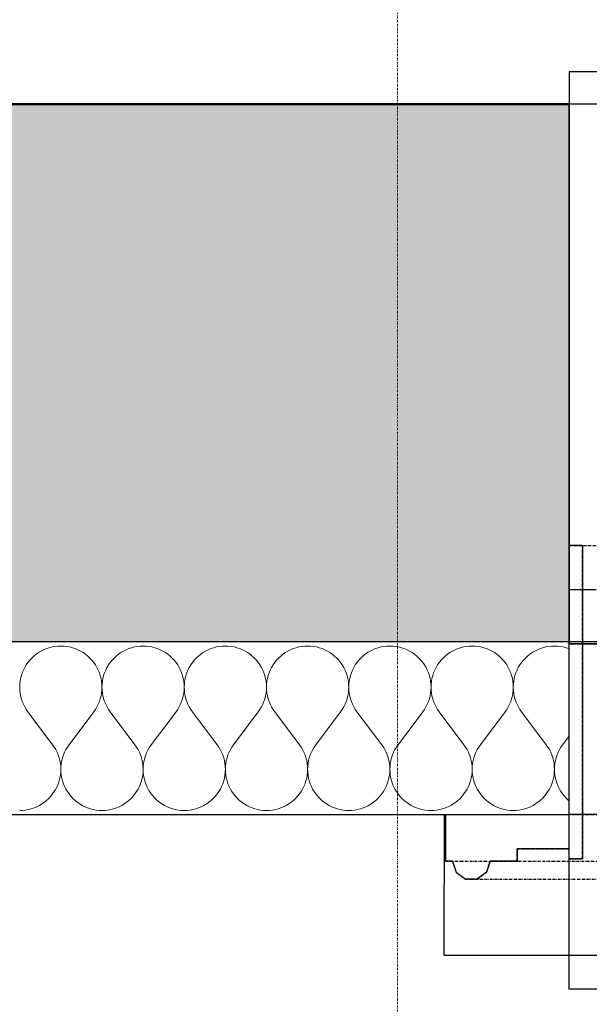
# Model space of a CAD drawing. Header units: millimetres. Extents: x -25972 to 4435, y -2839 to 20217.
# Tile 24 of 110: x -15200 to -14672, y 16 to 928. Entities that reach past the tile are written whole.
import ezdxf

# ---------------------------------------------------------------- set-up
doc = ezdxf.new("R2010")
doc.units = ezdxf.units.MM
doc.header["$MEASUREMENT"] = 0
for name, pattern in [('Wipeout_Contour', [1000, 0, -1000]), ('Čerchovaná M', [4.5, 2.5, -0.85, 0.3, -0.85]), ('Čerchovaná S', [3.5, 1.5, -0.85, 0.3, -0.85])]:
    doc.linetypes.add(name, pattern=pattern)
for name, color, linetype in [('7._POHLED ZÁPADNÍ_2_3D prvky fasada nove', 7, 'Continuous'), ('7._POHLED ZÁPADNÍ_2_Konstrukce - nosné', 7, 'Continuous'), ('7._POHLED ZÁPADNÍ_2_Nové_3D prvky fasada nove', 7, 'Continuous'), ('7._POHLED ZÁPADNÍ_2_Nové_Konstrukce - nosné', 7, 'Continuous'), ('7._POHLED ZÁPADNÍ_2_Nové_Otvory – Okna', 7, 'Continuous'), ('7._POHLED ZÁPADNÍ_2_Nové_Výplně – Řezové', 7, 'Continuous'), ('7._POHLED ZÁPADNÍ_2_Výplně – Řezové', 7, 'Continuous'), ('7._POHLED ZÁPADNÍ_2_Značky - řezy', 7, 'Continuous')]:
    doc.layers.add(name, color=color, linetype=linetype)

# ---------------------------------------------------------------- blocks, each defined once
blk = doc.blocks.new('*X5', base_point=(-26263.07, -5016.56))
at = {"layer": '7._POHLED ZÁPADNÍ_2_Nové_Výplně – Řezové', "color": 21, "linetype": 'Continuous', "lineweight": 20, "true_color": 0xffaaaa}
for p, q in [((-15170, 347.17), (-15172.63, 346.5)), ((-15167.32, 347.65), (-15170, 347.17)), ((-15164.61, 347.95), (-15167.32, 347.65)), ((-15161.9, 348.04), (-15164.61, 347.95)), ((-15159.18, 347.95), (-15161.9, 348.04)), ((-15156.47, 347.65), (-15159.18, 347.95)), ((-15153.8, 347.17), (-15156.47, 347.65)), ((-15151.16, 346.5), (-15153.8, 347.17)), ((-15093.81, 347.17), (-15096.44, 346.5)), ((-15091.13, 347.65), (-15093.81, 347.17)), ((-15088.42, 347.94), (-15091.13, 347.65)), ((-15085.71, 348.04), (-15088.42, 347.94)), ((-15082.99, 347.94), (-15085.71, 348.04)), ((-15080.28, 347.65), (-15082.99, 347.94)), ((-15077.6, 347.17), (-15080.28, 347.65)), ((-15074.97, 346.5), (-15077.6, 347.17)), ((-15017.62, 347.17), (-15020.25, 346.49)), ((-15014.94, 347.65), (-15017.62, 347.17)), ((-15012.23, 347.94), (-15014.94, 347.65)), ((-15009.52, 348.04), (-15012.23, 347.94)), ((-15006.8, 347.94), (-15009.52, 348.04)), ((-15004.09, 347.65), (-15006.8, 347.94)), ((-15001.41, 347.17), (-15004.09, 347.65)), ((-14998.78, 346.49), (-15001.41, 347.17)), ((-14941.43, 347.17), (-14944.06, 346.49)), ((-14938.75, 347.65), (-14941.43, 347.17)), ((-14936.04, 347.94), (-14938.75, 347.65)), ((-14933.32, 348.04), (-14936.04, 347.94)), ((-14930.61, 347.94), (-14933.32, 348.04)), ((-14927.9, 347.65), (-14930.61, 347.94)), ((-14925.22, 347.17), (-14927.9, 347.65)), ((-14922.59, 346.49), (-14925.22, 347.17)), ((-14865.24, 347.16), (-14867.87, 346.49)), ((-14862.56, 347.65), (-14865.24, 347.16)), ((-14859.85, 347.94), (-14862.56, 347.65)), ((-14857.13, 348.03), (-14859.85, 347.94)), ((-14854.42, 347.94), (-14857.13, 348.03)), ((-14851.71, 347.65), (-14854.42, 347.94)), ((-14849.03, 347.16), (-14851.71, 347.65)), ((-14846.4, 346.49), (-14849.03, 347.16)), ((-14789.04, 347.16), (-14791.68, 346.49)), ((-14786.37, 347.64), (-14789.04, 347.16)), ((-14783.66, 347.94), (-14786.37, 347.64)), ((-14780.94, 348.03), (-14783.66, 347.94)), ((-14778.22, 347.94), (-14780.94, 348.03)), ((-14775.52, 347.64), (-14778.22, 347.94)), ((-14772.84, 347.16), (-14775.52, 347.64)), ((-14770.21, 346.49), (-14772.84, 347.16)), ((-14712.85, 347.16), (-14715.49, 346.49)), ((-14710.18, 347.64), (-14712.85, 347.16)), ((-14707.47, 347.93), (-14710.18, 347.64)), ((-14704.75, 348.03), (-14707.47, 347.93)), ((-14702.03, 347.93), (-14704.75, 348.03)), ((-14699.33, 347.64), (-14702.03, 347.93)), ((-14696.65, 347.16), (-14699.33, 347.64)), ((-14694.02, 346.49), (-14696.65, 347.16)), ((-15186.85, 338.73), (-15188.84, 336.88)), ((-15184.73, 340.44), (-15186.85, 338.73)), ((-15182.5, 341.99), (-15184.73, 340.44)), ((-15180.16, 343.38), (-15182.5, 341.99)), ((-15177.73, 344.6), (-15180.16, 343.38)), ((-15175.21, 345.64), (-15177.73, 344.6)), ((-15172.63, 346.5), (-15175.21, 345.64)), ((-15148.58, 345.64), (-15151.16, 346.5)), ((-15146.06, 344.6), (-15148.58, 345.64)), ((-15143.63, 343.38), (-15146.06, 344.6)), ((-15141.29, 341.99), (-15143.63, 343.38)), ((-15139.06, 340.44), (-15141.29, 341.99)), ((-15136.94, 338.73), (-15139.06, 340.44)), ((-15134.95, 336.88), (-15136.94, 338.73)), ((-15110.66, 338.73), (-15112.65, 336.87)), ((-15108.54, 340.44), (-15110.66, 338.73)), ((-15106.31, 341.99), (-15108.54, 340.44)), ((-15103.97, 343.38), (-15106.31, 341.99)), ((-15101.54, 344.6), (-15103.97, 343.38)), ((-15099.02, 345.64), (-15101.54, 344.6)), ((-15096.44, 346.5), (-15099.02, 345.64)), ((-15072.39, 345.64), (-15074.97, 346.5)), ((-15069.87, 344.59), (-15072.39, 345.64)), ((-15067.44, 343.38), (-15069.87, 344.59)), ((-15065.1, 341.99), (-15067.44, 343.38)), ((-15062.87, 340.44), (-15065.1, 341.99)), ((-15060.75, 338.73), (-15062.87, 340.44)), ((-15058.76, 336.87), (-15060.75, 338.73)), ((-15034.47, 338.73), (-15036.46, 336.87)), ((-15032.35, 340.43), (-15034.47, 338.73)), ((-15030.12, 341.99), (-15032.35, 340.43)), ((-15027.78, 343.38), (-15030.12, 341.99)), ((-15025.35, 344.59), (-15027.78, 343.38)), ((-15022.83, 345.63), (-15025.35, 344.59)), ((-15020.25, 346.49), (-15022.83, 345.63)), ((-14996.2, 345.63), (-14998.78, 346.49)), ((-14993.68, 344.59), (-14996.2, 345.63)), ((-14991.25, 343.37), (-14993.68, 344.59)), ((-14988.91, 341.99), (-14991.25, 343.37)), ((-14986.68, 340.43), (-14988.91, 341.99)), ((-14984.56, 338.73), (-14986.68, 340.43)), ((-14982.57, 336.87), (-14984.56, 338.73)), ((-14958.28, 338.73), (-14960.27, 336.87)), ((-14956.16, 340.43), (-14958.28, 338.73)), ((-14953.93, 341.98), (-14956.16, 340.43)), ((-14951.59, 343.37), (-14953.93, 341.98)), ((-14949.16, 344.59), (-14951.59, 343.37)), ((-14946.64, 345.63), (-14949.16, 344.59)), ((-14944.06, 346.49), (-14946.64, 345.63)), ((-14920.01, 345.63), (-14922.59, 346.49)), ((-14917.49, 344.59), (-14920.01, 345.63)), ((-14915.06, 343.37), (-14917.49, 344.59)), ((-14912.72, 341.98), (-14915.06, 343.37)), ((-14910.49, 340.43), (-14912.72, 341.98)), ((-14908.37, 338.72), (-14910.49, 340.43)), ((-14906.38, 336.87), (-14908.37, 338.72)), ((-14882.09, 338.72), (-14884.08, 336.87)), ((-14879.97, 340.43), (-14882.09, 338.72)), ((-14877.74, 341.98), (-14879.97, 340.43)), ((-14875.4, 343.37), (-14877.74, 341.98)), ((-14872.97, 344.59), (-14875.4, 343.37)), ((-14870.45, 345.63), (-14872.97, 344.59)), ((-14867.87, 346.49), (-14870.45, 345.63)), ((-14843.82, 345.63), (-14846.4, 346.49)), ((-14841.3, 344.59), (-14843.82, 345.63)), ((-14838.87, 343.37), (-14841.3, 344.59)), ((-14836.53, 341.98), (-14838.87, 343.37)), ((-14834.3, 340.43), (-14836.53, 341.98)), ((-14832.18, 338.72), (-14834.3, 340.43)), ((-14830.19, 336.87), (-14832.18, 338.72)), ((-14805.9, 338.72), (-14807.89, 336.87)), ((-14803.78, 340.43), (-14805.9, 338.72)), ((-14801.55, 341.98), (-14803.78, 340.43)), ((-14799.21, 343.37), (-14801.55, 341.98)), ((-14796.78, 344.59), (-14799.21, 343.37)), ((-14794.26, 345.63), (-14796.78, 344.59)), ((-14791.68, 346.49), (-14794.26, 345.63)), ((-14767.63, 345.63), (-14770.21, 346.49)), ((-14765.11, 344.59), (-14767.63, 345.63)), ((-14762.68, 343.37), (-14765.11, 344.59)), ((-14760.34, 341.98), (-14762.68, 343.37)), ((-14758.11, 340.43), (-14760.34, 341.98)), ((-14755.99, 338.72), (-14758.11, 340.43)), ((-14754, 336.87), (-14755.99, 338.72)), ((-14729.71, 338.72), (-14731.7, 336.86)), ((-14727.59, 340.43), (-14729.71, 338.72)), ((-14725.36, 341.98), (-14727.59, 340.43)), ((-14723.02, 343.37), (-14725.36, 341.98)), ((-14720.58, 344.59), (-14723.02, 343.37)), ((-14718.07, 345.63), (-14720.58, 344.59)), ((-14715.49, 346.49), (-14718.07, 345.63)), ((-14691.45, 345.63), (-14694.02, 346.49)), ((-15193.95, 330.53), (-15195.34, 328.19)), ((-15192.4, 332.77), (-15193.95, 330.53)), ((-15190.7, 334.88), (-15192.4, 332.77)), ((-15188.84, 336.88), (-15190.7, 334.88)), ((-15133.1, 334.88), (-15134.95, 336.88)), ((-15131.39, 332.76), (-15133.1, 334.88)), ((-15129.84, 330.53), (-15131.39, 332.76)), ((-15128.45, 328.19), (-15129.84, 330.53)), ((-15117.76, 330.53), (-15119.15, 328.19)), ((-15116.21, 332.76), (-15117.76, 330.53)), ((-15114.51, 334.88), (-15116.21, 332.76)), ((-15112.65, 336.87), (-15114.51, 334.88)), ((-15056.91, 334.88), (-15058.76, 336.87)), ((-15055.2, 332.76), (-15056.91, 334.88)), ((-15053.65, 330.53), (-15055.2, 332.76)), ((-15052.26, 328.19), (-15053.65, 330.53)), ((-15041.57, 330.53), (-15042.96, 328.19)), ((-15040.02, 332.76), (-15041.57, 330.53)), ((-15038.31, 334.88), (-15040.02, 332.76)), ((-15036.46, 336.87), (-15038.31, 334.88)), ((-14980.72, 334.88), (-14982.57, 336.87)), ((-14979.01, 332.76), (-14980.72, 334.88)), ((-14977.46, 330.53), (-14979.01, 332.76)), ((-14976.07, 328.18), (-14977.46, 330.53)), ((-14965.38, 330.52), (-14966.77, 328.18)), ((-14963.83, 332.76), (-14965.38, 330.52)), ((-14962.12, 334.88), (-14963.83, 332.76)), ((-14960.27, 336.87), (-14962.12, 334.88)), ((-14904.53, 334.88), (-14906.38, 336.87)), ((-14902.82, 332.76), (-14904.53, 334.88)), ((-14901.27, 330.52), (-14902.82, 332.76)), ((-14899.88, 328.18), (-14901.27, 330.52)), ((-14889.19, 330.52), (-14890.58, 328.18)), ((-14887.64, 332.76), (-14889.19, 330.52)), ((-14885.93, 334.88), (-14887.64, 332.76)), ((-14884.08, 336.87), (-14885.93, 334.88)), ((-14828.34, 334.88), (-14830.19, 336.87)), ((-14826.63, 332.76), (-14828.34, 334.88)), ((-14825.08, 330.52), (-14826.63, 332.76)), ((-14823.69, 328.18), (-14825.08, 330.52)), ((-14813, 330.52), (-14814.39, 328.18)), ((-14811.45, 332.76), (-14813, 330.52)), ((-14809.74, 334.88), (-14811.45, 332.76)), ((-14807.89, 336.87), (-14809.74, 334.88)), ((-14752.14, 334.87), (-14754, 336.87)), ((-14750.44, 332.75), (-14752.14, 334.87)), ((-14748.89, 330.52), (-14750.44, 332.75)), ((-14747.5, 328.18), (-14748.89, 330.52)), ((-14736.81, 330.52), (-14738.2, 328.18)), ((-14735.26, 332.75), (-14736.81, 330.52)), ((-14733.55, 334.87), (-14735.26, 332.75)), ((-14731.7, 336.86), (-14733.55, 334.87)), ((-15198.45, 320.66), (-15199.13, 318.03)), ((-15197.6, 323.24), (-15198.45, 320.66)), ((-15196.56, 325.76), (-15197.6, 323.24)), ((-15195.34, 328.19), (-15196.56, 325.76)), ((-15127.24, 325.76), (-15128.45, 328.19)), ((-15126.2, 323.24), (-15127.24, 325.76)), ((-15125.34, 320.66), (-15126.2, 323.24)), ((-15124.67, 318.02), (-15125.34, 320.66)), ((-15122.26, 320.66), (-15122.94, 318.02)), ((-15121.41, 323.24), (-15122.26, 320.66)), ((-15120.37, 325.76), (-15121.41, 323.24)), ((-15119.15, 328.19), (-15120.37, 325.76)), ((-15051.05, 325.75), (-15052.26, 328.19)), ((-15050.01, 323.24), (-15051.05, 325.75)), ((-15049.15, 320.66), (-15050.01, 323.24)), ((-15048.48, 318.02), (-15049.15, 320.66)), ((-15046.07, 320.66), (-15046.74, 318.02)), ((-15045.22, 323.24), (-15046.07, 320.66)), ((-15044.18, 325.75), (-15045.22, 323.24)), ((-15042.96, 328.19), (-15044.18, 325.75)), ((-14974.86, 325.75), (-14976.07, 328.18)), ((-14973.82, 323.24), (-14974.86, 325.75)), ((-14972.96, 320.66), (-14973.82, 323.24)), ((-14972.29, 318.02), (-14972.96, 320.66)), ((-14969.88, 320.66), (-14970.55, 318.02)), ((-14969.03, 323.24), (-14969.88, 320.66)), ((-14967.99, 325.75), (-14969.03, 323.24)), ((-14966.77, 328.18), (-14967.99, 325.75)), ((-14898.67, 325.75), (-14899.88, 328.18)), ((-14897.63, 323.24), (-14898.67, 325.75)), ((-14896.77, 320.65), (-14897.63, 323.24)), ((-14896.1, 318.02), (-14896.77, 320.65)), ((-14893.69, 320.65), (-14894.36, 318.02)), ((-14892.83, 323.24), (-14893.69, 320.65)), ((-14891.79, 325.75), (-14892.83, 323.24)), ((-14890.58, 328.18), (-14891.79, 325.75)), ((-14822.47, 325.75), (-14823.69, 328.18)), ((-14821.43, 323.23), (-14822.47, 325.75)), ((-14820.58, 320.65), (-14821.43, 323.23)), ((-14819.91, 318.02), (-14820.58, 320.65)), ((-14817.5, 320.65), (-14818.17, 318.02)), ((-14816.64, 323.23), (-14817.5, 320.65)), ((-14815.6, 325.75), (-14816.64, 323.23)), ((-14814.39, 328.18), (-14815.6, 325.75)), ((-14746.28, 325.75), (-14747.5, 328.18)), ((-14745.24, 323.23), (-14746.28, 325.75)), ((-14744.39, 320.65), (-14745.24, 323.23)), ((-14743.72, 318.01), (-14744.39, 320.65)), ((-14741.31, 320.65), (-14741.98, 318.01)), ((-14740.45, 323.23), (-14741.31, 320.65)), ((-14739.41, 325.75), (-14740.45, 323.23)), ((-14738.2, 328.18), (-14739.41, 325.75)), ((-15199.9, 312.64), (-15199.99, 309.92)), ((-15199.61, 315.35), (-15199.9, 312.64)), ((-15199.13, 318.03), (-15199.61, 315.35)), ((-15124.19, 315.35), (-15124.67, 318.02)), ((-15123.9, 312.64), (-15124.19, 315.35)), ((-15123.8, 309.92), (-15123.9, 312.64)), ((-15123.71, 312.64), (-15123.8, 309.92)), ((-15123.42, 315.35), (-15123.71, 312.64)), ((-15122.94, 318.02), (-15123.42, 315.35)), ((-15048, 315.34), (-15048.48, 318.02)), ((-15047.71, 312.64), (-15048, 315.34)), ((-15047.61, 309.92), (-15047.71, 312.64)), ((-15047.52, 312.64), (-15047.61, 309.92)), ((-15047.23, 315.34), (-15047.52, 312.64)), ((-15046.74, 318.02), (-15047.23, 315.34)), ((-14971.81, 315.34), (-14972.29, 318.02)), ((-14971.52, 312.64), (-14971.81, 315.34)), ((-14971.42, 309.92), (-14971.52, 312.64)), ((-14971.33, 312.64), (-14971.42, 309.92)), ((-14971.04, 315.34), (-14971.33, 312.64)), ((-14970.55, 318.02), (-14971.04, 315.34)), ((-14895.61, 315.34), (-14896.1, 318.02)), ((-14895.33, 312.63), (-14895.61, 315.34)), ((-14895.23, 309.92), (-14895.33, 312.63)), ((-14895.13, 312.63), (-14895.23, 309.92)), ((-14894.85, 315.34), (-14895.13, 312.63)), ((-14894.36, 318.02), (-14894.85, 315.34)), ((-14819.42, 315.34), (-14819.91, 318.02)), ((-14819.14, 312.63), (-14819.42, 315.34)), ((-14819.04, 309.91), (-14819.14, 312.63)), ((-14818.94, 312.63), (-14819.04, 309.91)), ((-14818.66, 315.34), (-14818.94, 312.63)), ((-14818.17, 318.02), (-14818.66, 315.34)), ((-14743.23, 315.34), (-14743.72, 318.01)), ((-14742.94, 312.63), (-14743.23, 315.34)), ((-14742.85, 309.91), (-14742.94, 312.63)), ((-14742.75, 312.63), (-14742.85, 309.91)), ((-14742.46, 315.34), (-14742.75, 312.63)), ((-14741.98, 318.01), (-14742.46, 315.34)), ((-15199.99, 309.92), (-15199.89, 307.2)), ((-15199.89, 307.2), (-15199.6, 304.5)), ((-15199.6, 304.5), (-15199.12, 301.82)), ((-15199.12, 301.82), (-15198.44, 299.19)), ((-15125.35, 299.19), (-15124.68, 301.82)), ((-15124.68, 301.82), (-15124.19, 304.5)), ((-15124.19, 304.5), (-15123.9, 307.2)), ((-15123.9, 307.2), (-15123.8, 309.92)), ((-15123.8, 309.92), (-15123.7, 307.2)), ((-15123.7, 307.2), (-15123.41, 304.5)), ((-15123.41, 304.5), (-15122.93, 301.82)), ((-15122.93, 301.82), (-15122.25, 299.19)), ((-15049.16, 299.18), (-15048.49, 301.82)), ((-15048.49, 301.82), (-15048, 304.5)), ((-15048, 304.5), (-15047.71, 307.2)), ((-15047.71, 307.2), (-15047.61, 309.92)), ((-15047.61, 309.92), (-15047.51, 307.2)), ((-15047.51, 307.2), (-15047.22, 304.5)), ((-15047.22, 304.5), (-15046.73, 301.82)), ((-15046.73, 301.82), (-15046.06, 299.18)), ((-14972.97, 299.18), (-14972.3, 301.82)), ((-14972.3, 301.82), (-14971.81, 304.49)), ((-14971.81, 304.49), (-14971.52, 307.2)), ((-14971.52, 307.2), (-14971.42, 309.92)), ((-14971.42, 309.92), (-14971.32, 307.2)), ((-14971.32, 307.2), (-14971.03, 304.49)), ((-14971.03, 304.49), (-14970.54, 301.82)), ((-14970.54, 301.82), (-14969.87, 299.18)), ((-14896.78, 299.18), (-14896.11, 301.82)), ((-14896.11, 301.82), (-14895.62, 304.49)), ((-14895.62, 304.49), (-14895.33, 307.2)), ((-14895.33, 307.2), (-14895.23, 309.92)), ((-14895.23, 309.92), (-14895.13, 307.2)), ((-14895.13, 307.2), (-14894.84, 304.49)), ((-14894.84, 304.49), (-14894.35, 301.82)), ((-14894.35, 301.82), (-14893.68, 299.18)), ((-14820.59, 299.18), (-14819.92, 301.81)), ((-14819.92, 301.81), (-14819.43, 304.49)), ((-14819.43, 304.49), (-14819.14, 307.2)), ((-14819.14, 307.2), (-14819.04, 309.91)), ((-14819.04, 309.91), (-14818.94, 307.2)), ((-14818.94, 307.2), (-14818.65, 304.49)), ((-14818.65, 304.49), (-14818.16, 301.81)), ((-14818.16, 301.81), (-14817.49, 299.18)), ((-14744.4, 299.18), (-14743.73, 301.81)), ((-14743.73, 301.81), (-14743.24, 304.49)), ((-14743.24, 304.49), (-14742.95, 307.19)), ((-14742.95, 307.19), (-14742.85, 309.91)), ((-14742.85, 309.91), (-14742.75, 307.19)), ((-14742.75, 307.19), (-14742.46, 304.49)), ((-14742.46, 304.49), (-14741.97, 301.81)), ((-14741.97, 301.81), (-14741.3, 299.18)), ((-15198.44, 299.19), (-15197.58, 296.61)), ((-15197.58, 296.61), (-15196.54, 294.09)), ((-15196.54, 294.09), (-15195.32, 291.66)), ((-15128.48, 291.66), (-15127.26, 294.09)), ((-15127.26, 294.09), (-15126.21, 296.61)), ((-15126.21, 296.61), (-15125.35, 299.19)), ((-15122.25, 299.19), (-15121.39, 296.61)), ((-15121.39, 296.61), (-15120.35, 294.09)), ((-15120.35, 294.09), (-15119.13, 291.66)), ((-15052.29, 291.66), (-15051.07, 294.09)), ((-15051.07, 294.09), (-15050.02, 296.6)), ((-15050.02, 296.6), (-15049.16, 299.18)), ((-15046.06, 299.18), (-15045.2, 296.6)), ((-15045.2, 296.6), (-15044.16, 294.09)), ((-15044.16, 294.09), (-15042.94, 291.66)), ((-14976.1, 291.66), (-14974.88, 294.09)), ((-14974.88, 294.09), (-14973.83, 296.6)), ((-14973.83, 296.6), (-14972.97, 299.18)), ((-14969.87, 299.18), (-14969.01, 296.6)), ((-14969.01, 296.6), (-14967.97, 294.09)), ((-14967.97, 294.09), (-14966.75, 291.66)), ((-14899.91, 291.66), (-14898.69, 294.09)), ((-14898.69, 294.09), (-14897.64, 296.6)), ((-14897.64, 296.6), (-14896.78, 299.18)), ((-14893.68, 299.18), (-14892.82, 296.6)), ((-14892.82, 296.6), (-14891.78, 294.09)), ((-14891.78, 294.09), (-14890.56, 291.65)), ((-14823.72, 291.65), (-14822.5, 294.08)), ((-14822.5, 294.08), (-14821.45, 296.6)), ((-14821.45, 296.6), (-14820.59, 299.18)), ((-14817.49, 299.18), (-14816.63, 296.6)), ((-14816.63, 296.6), (-14815.58, 294.08)), ((-14815.58, 294.08), (-14814.36, 291.65)), ((-14747.53, 291.65), (-14746.31, 294.08)), ((-14746.31, 294.08), (-14745.26, 296.6)), ((-14745.26, 296.6), (-14744.4, 299.18)), ((-14741.3, 299.18), (-14740.44, 296.6)), ((-14740.44, 296.6), (-14739.39, 294.08)), ((-14739.39, 294.08), (-14738.17, 291.65)), ((-15195.32, 291.66), (-15193.93, 289.32)), ((-15193.93, 289.32), (-15192.37, 287.09)), ((-15169.52, 256.61), (-15192.37, 287.09)), ((-15154.28, 256.61), (-15131.42, 287.09)), ((-15131.42, 287.09), (-15129.87, 289.32)), ((-15129.87, 289.32), (-15128.48, 291.66)), ((-15119.13, 291.66), (-15117.74, 289.32)), ((-15117.74, 289.32), (-15116.18, 287.09)), ((-15093.33, 256.61), (-15116.18, 287.09)), ((-15078.09, 256.61), (-15055.23, 287.09)), ((-15055.23, 287.09), (-15053.68, 289.32)), ((-15053.68, 289.32), (-15052.29, 291.66)), ((-15042.94, 291.66), (-15041.55, 289.32)), ((-15041.55, 289.32), (-15039.99, 287.09)), ((-15017.14, 256.61), (-15039.99, 287.09)), ((-15001.9, 256.61), (-14979.04, 287.09)), ((-14979.04, 287.09), (-14977.49, 289.32)), ((-14977.49, 289.32), (-14976.1, 291.66)), ((-14966.75, 291.66), (-14965.36, 289.32)), ((-14965.36, 289.32), (-14963.8, 287.08)), ((-14940.95, 256.61), (-14963.8, 287.08)), ((-14925.71, 256.61), (-14902.85, 287.08)), ((-14902.85, 287.08), (-14901.3, 289.32)), ((-14901.3, 289.32), (-14899.91, 291.66)), ((-14890.56, 291.65), (-14889.17, 289.32)), ((-14889.17, 289.32), (-14887.61, 287.08)), ((-14864.76, 256.61), (-14887.61, 287.08)), ((-14849.52, 256.61), (-14826.66, 287.08)), ((-14826.66, 287.08), (-14825.11, 289.31)), ((-14825.11, 289.31), (-14823.72, 291.65)), ((-14814.36, 291.65), (-14812.97, 289.31)), ((-14812.97, 289.31), (-14811.42, 287.08)), ((-14788.56, 256.6), (-14811.42, 287.08)), ((-14773.33, 256.6), (-14750.47, 287.08)), ((-14750.47, 287.08), (-14748.92, 289.31)), ((-14748.92, 289.31), (-14747.53, 291.65)), ((-14738.17, 291.65), (-14736.78, 289.31)), ((-14736.78, 289.31), (-14735.23, 287.08)), ((-14712.37, 256.6), (-14735.23, 287.08)), ((-15167.96, 254.38), (-15169.52, 256.61)), ((-15154.28, 256.61), (-15155.83, 254.38)), ((-15091.77, 254.38), (-15093.33, 256.61)), ((-15078.09, 256.61), (-15079.64, 254.38)), ((-15015.58, 254.38), (-15017.14, 256.61)), ((-15001.9, 256.61), (-15003.45, 254.38)), ((-14939.39, 254.37), (-14940.95, 256.61)), ((-14925.71, 256.61), (-14927.26, 254.37)), ((-14863.2, 254.37), (-14864.76, 256.61)), ((-14849.52, 256.61), (-14851.07, 254.37)), ((-14787.01, 254.37), (-14788.56, 256.6)), ((-14773.33, 256.6), (-14774.88, 254.37)), ((-14710.82, 254.37), (-14712.37, 256.6)), ((-14697.14, 256.6), (-14698.69, 254.37)), ((-14697.14, 256.6), (-14691.45, 264.18)), ((-15166.57, 252.04), (-15167.96, 254.38)), ((-15165.35, 249.61), (-15166.57, 252.04)), ((-15164.31, 247.1), (-15165.35, 249.61)), ((-15163.45, 244.52), (-15164.31, 247.1)), ((-15159.49, 247.1), (-15160.35, 244.52)), ((-15158.44, 249.61), (-15159.49, 247.1)), ((-15157.22, 252.04), (-15158.44, 249.61)), ((-15155.83, 254.38), (-15157.22, 252.04)), ((-15090.38, 252.04), (-15091.77, 254.38)), ((-15089.16, 249.61), (-15090.38, 252.04)), ((-15088.12, 247.1), (-15089.16, 249.61)), ((-15087.26, 244.51), (-15088.12, 247.1)), ((-15083.3, 247.1), (-15084.16, 244.51)), ((-15082.25, 249.61), (-15083.3, 247.1)), ((-15081.03, 252.04), (-15082.25, 249.61)), ((-15079.64, 254.38), (-15081.03, 252.04)), ((-15014.19, 252.04), (-15015.58, 254.38)), ((-15012.97, 249.61), (-15014.19, 252.04)), ((-15011.93, 247.09), (-15012.97, 249.61)), ((-15011.07, 244.51), (-15011.93, 247.09)), ((-15007.11, 247.09), (-15007.97, 244.51)), ((-15006.06, 249.61), (-15007.11, 247.09)), ((-15004.84, 252.04), (-15006.06, 249.61)), ((-15003.45, 254.38), (-15004.84, 252.04)), ((-14938, 252.04), (-14939.39, 254.37)), ((-14936.78, 249.6), (-14938, 252.04)), ((-14935.74, 247.09), (-14936.78, 249.6)), ((-14934.88, 244.51), (-14935.74, 247.09)), ((-14930.91, 247.09), (-14931.78, 244.51)), ((-14929.87, 249.6), (-14930.91, 247.09)), ((-14928.65, 252.04), (-14929.87, 249.6)), ((-14927.26, 254.37), (-14928.65, 252.04)), ((-14861.81, 252.03), (-14863.2, 254.37)), ((-14860.59, 249.6), (-14861.81, 252.03)), ((-14859.55, 247.09), (-14860.59, 249.6)), ((-14858.69, 244.51), (-14859.55, 247.09)), ((-14854.72, 247.09), (-14855.59, 244.51)), ((-14853.68, 249.6), (-14854.72, 247.09)), ((-14852.46, 252.03), (-14853.68, 249.6)), ((-14851.07, 254.37), (-14852.46, 252.03)), ((-14785.62, 252.03), (-14787.01, 254.37)), ((-14784.4, 249.6), (-14785.62, 252.03)), ((-14783.36, 247.09), (-14784.4, 249.6)), ((-14782.5, 244.51), (-14783.36, 247.09)), ((-14778.53, 247.09), (-14779.39, 244.51)), ((-14777.49, 249.6), (-14778.53, 247.09)), ((-14776.27, 252.03), (-14777.49, 249.6)), ((-14774.88, 254.37), (-14776.27, 252.03)), ((-14709.43, 252.03), (-14710.82, 254.37)), ((-14708.21, 249.6), (-14709.43, 252.03)), ((-14707.17, 247.09), (-14708.21, 249.6)), ((-14706.31, 244.51), (-14707.17, 247.09)), ((-14702.34, 247.09), (-14703.2, 244.51)), ((-14701.3, 249.6), (-14702.34, 247.09)), ((-14700.08, 252.03), (-14701.3, 249.6)), ((-14698.69, 254.37), (-14700.08, 252.03)), ((-15162.78, 241.88), (-15163.45, 244.52)), ((-15162.29, 239.2), (-15162.78, 241.88)), ((-15162, 236.5), (-15162.29, 239.2)), ((-15161.51, 239.2), (-15161.8, 236.5)), ((-15161.02, 241.88), (-15161.51, 239.2)), ((-15160.35, 244.52), (-15161.02, 241.88)), ((-15086.58, 241.88), (-15087.26, 244.51)), ((-15086.1, 239.2), (-15086.58, 241.88)), ((-15085.81, 236.5), (-15086.1, 239.2)), ((-15085.32, 239.2), (-15085.61, 236.5)), ((-15084.83, 241.88), (-15085.32, 239.2)), ((-15084.16, 244.51), (-15084.83, 241.88)), ((-15010.39, 241.88), (-15011.07, 244.51)), ((-15009.91, 239.2), (-15010.39, 241.88)), ((-15009.62, 236.5), (-15009.91, 239.2)), ((-15009.13, 239.2), (-15009.42, 236.5)), ((-15008.64, 241.88), (-15009.13, 239.2)), ((-15007.97, 244.51), (-15008.64, 241.88)), ((-14934.2, 241.88), (-14934.88, 244.51)), ((-14933.72, 239.2), (-14934.2, 241.88)), ((-14933.43, 236.49), (-14933.72, 239.2)), ((-14932.94, 239.2), (-14933.23, 236.49)), ((-14932.45, 241.88), (-14932.94, 239.2)), ((-14931.78, 244.51), (-14932.45, 241.88)), ((-14858.01, 241.87), (-14858.69, 244.51)), ((-14857.53, 239.2), (-14858.01, 241.87)), ((-14857.24, 236.49), (-14857.53, 239.2)), ((-14856.75, 239.2), (-14857.04, 236.49)), ((-14856.26, 241.87), (-14856.75, 239.2)), ((-14855.59, 244.51), (-14856.26, 241.87)), ((-14781.82, 241.87), (-14782.5, 244.51)), ((-14781.34, 239.19), (-14781.82, 241.87)), ((-14781.05, 236.49), (-14781.34, 239.19)), ((-14780.55, 239.19), (-14780.85, 236.49)), ((-14780.07, 241.87), (-14780.55, 239.19)), ((-14779.39, 244.51), (-14780.07, 241.87)), ((-14705.63, 241.87), (-14706.31, 244.51)), ((-14705.15, 239.19), (-14705.63, 241.87)), ((-14704.85, 236.49), (-14705.15, 239.19)), ((-14704.36, 239.19), (-14704.66, 236.49)), ((-14703.88, 241.87), (-14704.36, 239.19)), ((-14703.2, 244.51), (-14703.88, 241.87)), ((-15162.77, 225.68), (-15162.28, 228.36)), ((-15162.28, 228.36), (-15161.99, 231.06)), ((-15161.9, 233.78), (-15162, 236.5)), ((-15161.99, 231.06), (-15161.9, 233.78)), ((-15161.8, 236.5), (-15161.9, 233.78)), ((-15161.9, 233.78), (-15161.8, 231.06)), ((-15161.8, 231.06), (-15161.51, 228.36)), ((-15161.51, 228.36), (-15161.03, 225.68)), ((-15086.57, 225.68), (-15086.09, 228.36)), ((-15086.09, 228.36), (-15085.8, 231.06)), ((-15085.71, 233.78), (-15085.81, 236.5)), ((-15085.8, 231.06), (-15085.71, 233.78)), ((-15085.61, 236.5), (-15085.71, 233.78)), ((-15085.71, 233.78), (-15085.61, 231.06)), ((-15085.61, 231.06), (-15085.32, 228.36)), ((-15085.32, 228.36), (-15084.84, 225.68)), ((-15010.38, 225.68), (-15009.9, 228.35)), ((-15009.9, 228.35), (-15009.61, 231.06)), ((-15009.52, 233.78), (-15009.62, 236.5)), ((-15009.61, 231.06), (-15009.52, 233.78)), ((-15009.42, 236.5), (-15009.52, 233.78)), ((-15009.52, 233.78), (-15009.42, 231.06)), ((-15009.42, 231.06), (-15009.13, 228.35)), ((-15009.13, 228.35), (-15008.65, 225.68)), ((-14934.19, 225.67), (-14933.71, 228.35)), ((-14933.71, 228.35), (-14933.42, 231.06)), ((-14933.33, 233.78), (-14933.43, 236.49)), ((-14933.42, 231.06), (-14933.33, 233.78)), ((-14933.23, 236.49), (-14933.33, 233.78)), ((-14933.33, 233.78), (-14933.23, 231.06)), ((-14933.23, 231.06), (-14932.94, 228.35)), ((-14932.94, 228.35), (-14932.46, 225.67)), ((-14858, 225.67), (-14857.52, 228.35)), ((-14857.52, 228.35), (-14857.23, 231.05)), ((-14857.14, 233.77), (-14857.24, 236.49)), ((-14857.23, 231.05), (-14857.14, 233.77)), ((-14857.04, 236.49), (-14857.14, 233.77)), ((-14857.14, 233.77), (-14857.04, 231.05)), ((-14857.04, 231.05), (-14856.75, 228.35)), ((-14856.75, 228.35), (-14856.27, 225.67)), ((-14781.81, 225.67), (-14781.33, 228.35)), ((-14781.33, 228.35), (-14781.04, 231.05)), ((-14780.95, 233.77), (-14781.05, 236.49)), ((-14781.04, 231.05), (-14780.95, 233.77)), ((-14780.85, 236.49), (-14780.95, 233.77)), ((-14780.95, 233.77), (-14780.85, 231.05)), ((-14780.85, 231.05), (-14780.56, 228.35)), ((-14780.56, 228.35), (-14780.08, 225.67)), ((-14705.62, 225.67), (-14705.14, 228.35)), ((-14705.14, 228.35), (-14704.85, 231.05)), ((-14704.76, 233.77), (-14704.85, 236.49)), ((-14704.85, 231.05), (-14704.76, 233.77)), ((-14704.66, 236.49), (-14704.76, 233.77)), ((-14704.76, 233.77), (-14704.66, 231.05)), ((-14704.66, 231.05), (-14704.37, 228.35)), ((-14704.37, 228.35), (-14703.89, 225.67)), ((-15165.33, 217.95), (-15164.29, 220.46)), ((-15164.29, 220.46), (-15163.44, 223.04)), ((-15163.44, 223.04), (-15162.77, 225.68)), ((-15161.03, 225.68), (-15160.36, 223.04)), ((-15160.36, 223.04), (-15159.5, 220.46)), ((-15159.5, 220.46), (-15158.46, 217.95)), ((-15089.14, 217.95), (-15088.1, 220.46)), ((-15088.1, 220.46), (-15087.25, 223.04)), ((-15087.25, 223.04), (-15086.57, 225.68)), ((-15084.84, 225.68), (-15084.17, 223.04)), ((-15084.17, 223.04), (-15083.31, 220.46)), ((-15083.31, 220.46), (-15082.27, 217.95)), ((-15012.95, 217.94), (-15011.91, 220.46)), ((-15011.91, 220.46), (-15011.06, 223.04)), ((-15011.06, 223.04), (-15010.38, 225.68)), ((-15008.65, 225.68), (-15007.98, 223.04)), ((-15007.98, 223.04), (-15007.12, 220.46)), ((-15007.12, 220.46), (-15006.08, 217.94)), ((-14936.76, 217.94), (-14935.72, 220.46)), ((-14935.72, 220.46), (-14934.87, 223.04)), ((-14934.87, 223.04), (-14934.19, 225.67)), ((-14932.46, 225.67), (-14931.79, 223.04)), ((-14931.79, 223.04), (-14930.93, 220.46)), ((-14930.93, 220.46), (-14929.89, 217.94)), ((-14860.57, 217.94), (-14859.53, 220.45)), ((-14859.53, 220.45), (-14858.67, 223.04)), ((-14858.67, 223.04), (-14858, 225.67)), ((-14856.27, 225.67), (-14855.6, 223.04)), ((-14855.6, 223.04), (-14854.74, 220.45)), ((-14854.74, 220.45), (-14853.7, 217.94)), ((-14784.38, 217.94), (-14783.34, 220.45)), ((-14783.34, 220.45), (-14782.48, 223.03)), ((-14782.48, 223.03), (-14781.81, 225.67)), ((-14780.08, 225.67), (-14779.41, 223.03)), ((-14779.41, 223.03), (-14778.55, 220.45)), ((-14778.55, 220.45), (-14777.51, 217.94)), ((-14708.19, 217.94), (-14707.15, 220.45)), ((-14707.15, 220.45), (-14706.29, 223.03)), ((-14706.29, 223.03), (-14705.62, 225.67)), ((-14703.89, 225.67), (-14703.22, 223.03)), ((-14703.22, 223.03), (-14702.36, 220.45)), ((-14702.36, 220.45), (-14701.32, 217.94)), ((-15171.2, 208.82), (-15169.49, 210.94)), ((-15169.49, 210.94), (-15167.94, 213.17)), ((-15167.94, 213.17), (-15166.55, 215.51)), ((-15166.55, 215.51), (-15165.33, 217.95)), ((-15158.46, 217.95), (-15157.25, 215.51)), ((-15157.25, 215.51), (-15155.86, 213.17)), ((-15155.86, 213.17), (-15154.31, 210.94)), ((-15154.31, 210.94), (-15152.6, 208.82)), ((-15095.01, 208.82), (-15093.3, 210.94)), ((-15093.3, 210.94), (-15091.75, 213.17)), ((-15091.75, 213.17), (-15090.36, 215.51)), ((-15090.36, 215.51), (-15089.14, 217.95)), ((-15082.27, 217.95), (-15081.06, 215.51)), ((-15081.06, 215.51), (-15079.67, 213.17)), ((-15079.67, 213.17), (-15078.12, 210.94)), ((-15078.12, 210.94), (-15076.41, 208.82)), ((-15018.81, 208.82), (-15017.11, 210.93)), ((-15017.11, 210.93), (-15015.56, 213.17)), ((-15015.56, 213.17), (-15014.17, 215.51)), ((-15014.17, 215.51), (-15012.95, 217.94)), ((-15006.08, 217.94), (-15004.87, 215.51)), ((-15004.87, 215.51), (-15003.48, 213.17)), ((-15003.48, 213.17), (-15001.93, 210.93)), ((-15001.93, 210.93), (-15000.22, 208.82)), ((-14942.62, 208.81), (-14940.92, 210.93)), ((-14940.92, 210.93), (-14939.37, 213.17)), ((-14939.37, 213.17), (-14937.98, 215.51)), ((-14937.98, 215.51), (-14936.76, 217.94)), ((-14929.89, 217.94), (-14928.68, 215.51)), ((-14928.68, 215.51), (-14927.29, 213.17)), ((-14927.29, 213.17), (-14925.74, 210.93)), ((-14925.74, 210.93), (-14924.03, 208.81)), ((-14866.43, 208.81), (-14864.73, 210.93)), ((-14864.73, 210.93), (-14863.18, 213.17)), ((-14863.18, 213.17), (-14861.79, 215.51)), ((-14861.79, 215.51), (-14860.57, 217.94)), ((-14853.7, 217.94), (-14852.49, 215.51)), ((-14852.49, 215.51), (-14851.1, 213.17)), ((-14851.1, 213.17), (-14849.55, 210.93)), ((-14849.55, 210.93), (-14847.84, 208.81)), ((-14790.24, 208.81), (-14788.54, 210.93)), ((-14788.54, 210.93), (-14786.99, 213.16)), ((-14786.99, 213.16), (-14785.6, 215.5)), ((-14785.6, 215.5), (-14784.38, 217.94)), ((-14777.51, 217.94), (-14776.3, 215.5)), ((-14776.3, 215.5), (-14774.91, 213.16)), ((-14774.91, 213.16), (-14773.36, 210.93)), ((-14773.36, 210.93), (-14771.65, 208.81)), ((-14714.05, 208.81), (-14712.35, 210.93)), ((-14712.35, 210.93), (-14710.8, 213.16)), ((-14710.8, 213.16), (-14709.41, 215.5)), ((-14709.41, 215.5), (-14708.19, 217.94)), ((-14701.32, 217.94), (-14700.1, 215.5)), ((-14700.1, 215.5), (-14698.72, 213.16)), ((-14698.72, 213.16), (-14697.17, 210.93)), ((-14697.17, 210.93), (-14695.46, 208.81)), ((-15181.73, 200.33), (-15179.39, 201.71)), ((-15179.39, 201.71), (-15177.16, 203.27)), ((-15177.16, 203.27), (-15175.04, 204.97)), ((-15175.04, 204.97), (-15173.05, 206.83)), ((-15173.05, 206.83), (-15171.2, 208.82)), ((-15152.6, 208.82), (-15150.75, 206.83)), ((-15150.75, 206.83), (-15148.76, 204.97)), ((-15148.76, 204.97), (-15146.64, 203.27)), ((-15146.64, 203.27), (-15144.41, 201.71)), ((-15144.41, 201.71), (-15142.07, 200.32)), ((-15105.54, 200.32), (-15103.2, 201.71)), ((-15103.2, 201.71), (-15100.97, 203.26)), ((-15100.97, 203.26), (-15098.85, 204.97)), ((-15098.85, 204.97), (-15096.86, 206.83)), ((-15096.86, 206.83), (-15095.01, 208.82)), ((-15076.41, 208.82), (-15074.56, 206.83)), ((-15074.56, 206.83), (-15072.57, 204.97)), ((-15072.57, 204.97), (-15070.45, 203.26)), ((-15070.45, 203.26), (-15068.22, 201.71)), ((-15068.22, 201.71), (-15065.88, 200.32)), ((-15029.35, 200.32), (-15027.01, 201.71)), ((-15027.01, 201.71), (-15024.78, 203.26)), ((-15024.78, 203.26), (-15022.66, 204.97)), ((-15022.66, 204.97), (-15020.67, 206.82)), ((-15020.67, 206.82), (-15018.81, 208.82)), ((-15000.22, 208.82), (-14998.37, 206.82)), ((-14998.37, 206.82), (-14996.38, 204.97)), ((-14996.38, 204.97), (-14994.26, 203.26)), ((-14994.26, 203.26), (-14992.03, 201.71)), ((-14992.03, 201.71), (-14989.69, 200.32)), ((-14953.16, 200.32), (-14950.82, 201.71)), ((-14950.82, 201.71), (-14948.59, 203.26)), ((-14948.59, 203.26), (-14946.47, 204.97)), ((-14946.47, 204.97), (-14944.48, 206.82)), ((-14944.48, 206.82), (-14942.62, 208.81)), ((-14924.03, 208.81), (-14922.18, 206.82)), ((-14922.18, 206.82), (-14920.19, 204.97)), ((-14920.19, 204.97), (-14918.07, 203.26)), ((-14918.07, 203.26), (-14915.84, 201.71)), ((-14915.84, 201.71), (-14913.5, 200.32)), ((-14876.97, 200.32), (-14874.63, 201.71)), ((-14874.63, 201.71), (-14872.4, 203.26)), ((-14872.4, 203.26), (-14870.28, 204.97)), ((-14870.28, 204.97), (-14868.29, 206.82)), ((-14868.29, 206.82), (-14866.43, 208.81)), ((-14847.84, 208.81), (-14845.99, 206.82)), ((-14845.99, 206.82), (-14844, 204.97)), ((-14844, 204.97), (-14841.88, 203.26)), ((-14841.88, 203.26), (-14839.65, 201.71)), ((-14839.65, 201.71), (-14837.31, 200.32)), ((-14800.78, 200.32), (-14798.44, 201.7)), ((-14798.44, 201.7), (-14796.2, 203.26)), ((-14796.2, 203.26), (-14794.09, 204.96)), ((-14794.09, 204.96), (-14792.1, 206.82)), ((-14792.1, 206.82), (-14790.24, 208.81)), ((-14771.65, 208.81), (-14769.8, 206.82)), ((-14769.8, 206.82), (-14767.81, 204.96)), ((-14767.81, 204.96), (-14765.69, 203.26)), ((-14765.69, 203.26), (-14763.46, 201.7)), ((-14763.46, 201.7), (-14761.12, 200.31)), ((-14724.59, 200.31), (-14722.25, 201.7)), ((-14722.25, 201.7), (-14720.01, 203.25)), ((-14720.01, 203.25), (-14717.9, 204.96)), ((-14717.9, 204.96), (-14715.91, 206.82)), ((-14715.91, 206.82), (-14714.05, 208.81)), ((-14695.46, 208.81), (-14693.61, 206.82)), ((-14693.61, 206.82), (-14691.62, 204.96)), ((-14691.62, 204.96), (-14691.45, 204.83)), ((-15200, 195.66), (-15197.28, 195.76)), ((-15197.28, 195.76), (-15194.57, 196.05)), ((-15194.57, 196.05), (-15191.89, 196.53)), ((-15191.89, 196.53), (-15189.26, 197.21)), ((-15189.26, 197.21), (-15186.68, 198.07)), ((-15186.68, 198.07), (-15184.16, 199.11)), ((-15184.16, 199.11), (-15181.73, 200.33)), ((-15142.07, 200.32), (-15139.64, 199.11)), ((-15139.64, 199.11), (-15137.12, 198.06)), ((-15137.12, 198.06), (-15134.54, 197.21)), ((-15134.54, 197.21), (-15131.91, 196.53)), ((-15131.91, 196.53), (-15129.23, 196.05)), ((-15129.23, 196.05), (-15126.52, 195.76)), ((-15126.52, 195.76), (-15123.8, 195.66)), ((-15123.8, 195.66), (-15121.09, 195.76)), ((-15121.09, 195.76), (-15118.38, 196.05)), ((-15118.38, 196.05), (-15115.7, 196.53)), ((-15115.7, 196.53), (-15113.07, 197.2)), ((-15113.07, 197.2), (-15110.49, 198.06)), ((-15110.49, 198.06), (-15107.97, 199.11)), ((-15107.97, 199.11), (-15105.54, 200.32)), ((-15065.88, 200.32), (-15063.45, 199.1)), ((-15063.45, 199.1), (-15060.93, 198.06)), ((-15060.93, 198.06), (-15058.35, 197.2)), ((-15058.35, 197.2), (-15055.72, 196.53)), ((-15055.72, 196.53), (-15053.04, 196.05)), ((-15053.04, 196.05), (-15050.33, 195.76)), ((-15050.33, 195.76), (-15047.61, 195.66)), ((-15047.61, 195.66), (-15044.9, 195.76)), ((-15044.9, 195.76), (-15042.19, 196.05)), ((-15042.19, 196.05), (-15039.51, 196.53)), ((-15039.51, 196.53), (-15036.88, 197.2)), ((-15036.88, 197.2), (-15034.3, 198.06)), ((-15034.3, 198.06), (-15031.78, 199.1)), ((-15031.78, 199.1), (-15029.35, 200.32)), ((-14989.69, 200.32), (-14987.25, 199.1)), ((-14987.25, 199.1), (-14984.74, 198.06)), ((-14984.74, 198.06), (-14982.16, 197.2)), ((-14982.16, 197.2), (-14979.52, 196.53)), ((-14979.52, 196.53), (-14976.85, 196.04)), ((-14976.85, 196.04), (-14974.14, 195.75)), ((-14974.14, 195.75), (-14971.42, 195.66)), ((-14971.42, 195.66), (-14968.7, 195.75)), ((-14968.7, 195.75), (-14966, 196.04)), ((-14966, 196.04), (-14963.32, 196.53)), ((-14963.32, 196.53), (-14960.69, 197.2)), ((-14960.69, 197.2), (-14958.11, 198.06)), ((-14958.11, 198.06), (-14955.59, 199.1)), ((-14955.59, 199.1), (-14953.16, 200.32)), ((-14913.5, 200.32), (-14911.06, 199.1)), ((-14911.06, 199.1), (-14908.55, 198.06)), ((-14908.55, 198.06), (-14905.97, 197.2)), ((-14905.97, 197.2), (-14903.33, 196.53)), ((-14903.33, 196.53), (-14900.66, 196.04)), ((-14900.66, 196.04), (-14897.95, 195.75)), ((-14897.95, 195.75), (-14895.23, 195.65)), ((-14895.23, 195.65), (-14892.51, 195.75)), ((-14892.51, 195.75), (-14889.81, 196.04)), ((-14889.81, 196.04), (-14887.13, 196.53)), ((-14887.13, 196.53), (-14884.5, 197.2)), ((-14884.5, 197.2), (-14881.91, 198.06)), ((-14881.91, 198.06), (-14879.4, 199.1)), ((-14879.4, 199.1), (-14876.97, 200.32)), ((-14837.31, 200.32), (-14834.87, 199.1)), ((-14834.87, 199.1), (-14832.36, 198.06)), ((-14832.36, 198.06), (-14829.78, 197.2)), ((-14829.78, 197.2), (-14827.14, 196.52)), ((-14827.14, 196.52), (-14824.47, 196.04)), ((-14824.47, 196.04), (-14821.76, 195.75)), ((-14821.76, 195.75), (-14819.04, 195.65)), ((-14819.04, 195.65), (-14816.32, 195.75)), ((-14816.32, 195.75), (-14813.62, 196.04)), ((-14813.62, 196.04), (-14810.94, 196.52)), ((-14810.94, 196.52), (-14808.31, 197.2)), ((-14808.31, 197.2), (-14805.72, 198.06)), ((-14805.72, 198.06), (-14803.21, 199.1)), ((-14803.21, 199.1), (-14800.78, 200.32)), ((-14761.12, 200.31), (-14758.68, 199.1)), ((-14758.68, 199.1), (-14756.17, 198.05)), ((-14756.17, 198.05), (-14753.59, 197.2)), ((-14753.59, 197.2), (-14750.95, 196.52)), ((-14750.95, 196.52), (-14748.28, 196.04)), ((-14748.28, 196.04), (-14745.57, 195.75)), ((-14745.57, 195.75), (-14742.85, 195.65)), ((-14742.85, 195.65), (-14740.13, 195.75)), ((-14740.13, 195.75), (-14737.43, 196.04)), ((-14737.43, 196.04), (-14734.75, 196.52)), ((-14734.75, 196.52), (-14732.12, 197.19)), ((-14732.12, 197.19), (-14729.53, 198.05)), ((-14729.53, 198.05), (-14727.02, 199.1)), ((-14727.02, 199.1), (-14724.59, 200.31))]:
    blk.add_line(p, q, dxfattribs=at)

msp = doc.modelspace()

# ---------------------------------------------------------------- linework, layer by layer
at = {"layer": '7._POHLED ZÁPADNÍ_2_Konstrukce - nosné', "color": 7, "linetype": 'Continuous', "lineweight": 50, "flags": 128}
msp.add_lwpolyline([(-14691.2, 850.08), (-15652.57, 850.1)], dxfattribs=at)
at = {"layer": '7._POHLED ZÁPADNÍ_2_Nové_3D prvky fasada nove', "color": 1, "linetype": 'Continuous', "lineweight": 25}
msp.add_line((-14806.75, 61.49), (-13527.21, 61.09), dxfattribs=at)
at = {"layer": '7._POHLED ZÁPADNÍ_2_Nové_Otvory – Okna', "color": 1, "linetype": 'Continuous', "lineweight": 25}
for p, q in [((-14691.19, 880.08), (-14691.2, 850.08)), ((-13641.19, 880.05), (-14691.19, 880.08)), ((-13641.2, 850.05), (-14691.2, 850.08)), ((-13641.22, 30.05), (-14691.22, 30.08))]:
    msp.add_line(p, q, dxfattribs=at)

# ---------------------------------------------------------------- wipeouts: each hides what was drawn before it
at = {"color": 254, "linetype": 'Wipeout_Contour', "lineweight": 0, "ltscale": 235927.916801}
msp.add_wipeout([(-14805.73, 191.84), (-14805.73, 148.75), (-14799.2, 148.75), (-14795.87, 138.47), (-14787.13, 132.13), (-14776.33, 132.13), (-14767.59, 138.47), (-14764.25, 148.75), (-14739.29, 148.75), (-14739.29, 160.12), (-14691.45, 160.12), (-14691.45, 150.91), (-14678.73, 150.91), (-14678.73, 441.08), (-14691.45, 441.08), (-14691.45, 191.84)], dxfattribs=at).dxf.layer = '7._POHLED ZÁPADNÍ_2_Nové_Výplně – Řezové'

# ---------------------------------------------------------------- next in the draw order: hatches: boundary and pattern name
at = {"layer": '7._POHLED ZÁPADNÍ_2_Nové_Výplně – Řezové', "linetype": 'Continuous', "lineweight": 20, "true_color": 0xffaaaa}
h = msp.add_hatch(dxfattribs=at)
h.set_pattern_fill('Omítka_01_0002', color=21, style=0, pattern_type=2)
h.set_pattern_definition([(0, (0, -9e-13), (0, 86.60254), [0, -50]), (0, (25, 43.3), (0, 86.60254), [0, -50])])
h.paths.add_polyline_path([(-14805.73, 191.84), (-14805.73, 148.75), (-14799.2, 148.75), (-14795.87, 138.47), (-14787.13, 132.13), (-14776.33, 132.13), (-14767.59, 138.47), (-14764.25, 148.75), (-14739.29, 148.75), (-14739.29, 160.12), (-14691.45, 160.12), (-14691.45, 150.91), (-14678.73, 150.91), (-14678.73, 441.08), (-14691.45, 441.08), (-14691.45, 191.84)])
at = {"layer": '7._POHLED ZÁPADNÍ_2_Výplně – Řezové', "linetype": 'Continuous', "lineweight": 13}
msp.add_hatch(color=254, dxfattribs=at).paths.add_polyline_path([(-16007.46, 850.11), (-16007.47, 350.11), (-14691.21, 350.08), (-14691.2, 850.08)])

# ---------------------------------------------------------------- next in the draw order: linework, layer by layer
at = {"layer": '7._POHLED ZÁPADNÍ_2_Konstrukce - nosné', "color": 7, "linetype": 'Continuous', "lineweight": 50, "flags": 128}
msp.add_lwpolyline([(-16007.47, 350.11), (-14691.21, 350.08)], dxfattribs=at)
at = {"layer": '7._POHLED ZÁPADNÍ_2_Nové_3D prvky fasada nove', "color": 1, "linetype": 'Continuous', "lineweight": 25}
for p, q in [((-14691.45, 441.08), (-14691.45, 191.84)), ((-14678.73, 441.08), (-14691.45, 441.08)), ((-14678.73, 441.08), (-14678.73, 150.91)), ((-14806.75, 61.49), (-14806.71, 192.37)), ((-14806.71, 192.37), (-13527.17, 191.97)), ((-14805.73, 191.84), (-14805.73, 148.75)), ((-14691.45, 191.84), (-14805.73, 191.84)), ((-14739.29, 160.12), (-14739.29, 148.75)), ((-14691.45, 160.12), (-14739.29, 160.12)), ((-14691.45, 160.12), (-14691.45, 150.91)), ((-14799.2, 148.75), (-14805.73, 148.75)), ((-14799.2, 148.75), (-14795.87, 138.47)), ((-14764.25, 148.75), (-14767.59, 138.47)), ((-14739.29, 148.75), (-14764.25, 148.75)), ((-14678.73, 150.91), (-14691.45, 150.91)), ((-14795.87, 138.47), (-14787.13, 132.13)), ((-14767.59, 138.47), (-14776.33, 132.13)), ((-14776.33, 132.13), (-14787.13, 132.13))]:
    msp.add_line(p, q, dxfattribs=at)
at = {"layer": '7._POHLED ZÁPADNÍ_2_Nové_3D prvky fasada nove', "color": 1, "linetype": 'Čerchovaná S', "lineweight": 25}
msp.add_line((-14806.71, 192.23), (-13527.17, 191.84), dxfattribs=at)
at = {"layer": '7._POHLED ZÁPADNÍ_2_Nové_3D prvky fasada nove', "color": 1, "linetype": 'Continuous', "lineweight": 25, "flags": 128}
msp.add_lwpolyline([(-14691.2, 850.08), (-14691.21, 350.08)], dxfattribs=at)
at = {"layer": '7._POHLED ZÁPADNÍ_2_Nové_3D prvky fasada nove', "color": 1, "linetype": 'Čerchovaná M', "lineweight": 25, "flags": 128}
for points in [[(-14691.45, 441.08), (-14691.45, 191.84)], [(-14678.73, 441.08), (-14691.45, 441.08)], [(-14691.45, 441.08), (-14691.45, 191.84)], [(-14691.45, 441.08), (-13641.45, 441.08)], [(-14678.73, 150.91), (-14678.73, 441.08)], [(-14805.73, 191.84), (-14805.73, 148.75)], [(-14691.45, 191.84), (-14805.73, 191.84)], [(-14805.73, 191.84), (-14805.73, 148.75)], [(-14805.73, 191.84), (-13527.17, 191.84)], [(-14739.29, 148.75), (-14739.29, 160.12)], [(-14739.29, 160.12), (-14691.45, 160.12)], [(-14691.45, 160.12), (-14691.45, 150.91)], [(-14805.73, 148.75), (-14799.2, 148.75)], [(-14805.73, 148.75), (-13527.17, 148.75)], [(-14799.2, 148.75), (-14795.87, 138.47)], [(-14799.2, 148.75), (-14795.87, 138.47)], [(-14767.59, 138.47), (-14764.25, 148.75)], [(-14764.25, 148.75), (-14739.29, 148.75)], [(-14691.45, 150.91), (-14678.73, 150.91)], [(-14795.87, 138.47), (-14787.13, 132.13)], [(-14795.87, 138.47), (-14787.13, 132.13)], [(-14776.33, 132.13), (-14767.59, 138.47)], [(-14787.13, 132.13), (-14776.33, 132.13)], [(-14787.13, 132.13), (-13545.77, 132.13)]]:
    msp.add_lwpolyline(points, dxfattribs=at)
at = {"layer": '7._POHLED ZÁPADNÍ_2_Nové_Otvory – Okna', "color": 1, "linetype": 'Continuous', "lineweight": 25}
for p, q in [((-14691.21, 400.08), (-14691.2, 850.08)), ((-14666.21, 400.08), (-14691.21, 400.08)), ((-14691.21, 350.08), (-14691.21, 400.08)), ((-14691.21, 350.08), (-14691.21, 400.08)), ((-14691.22, 30.08), (-14691.21, 350.08)), ((-13641.21, 350.05), (-14691.21, 350.08)), ((-14691.21, 350.08), (-14641.21, 350.07))]:
    msp.add_line(p, q, dxfattribs=at)

# ---------------------------------------------------------------- next in the draw order: wipeouts: each hides what was drawn before it
at = {"color": 254, "linetype": 'Wipeout_Contour', "lineweight": 0, "ltscale": 61409.226175}
msp.add_wipeout([(-16007.92, 191.87), (-14691.45, 191.84), (-14691.45, 351.84), (-16007.92, 351.87)], dxfattribs=at).dxf.layer = '7._POHLED ZÁPADNÍ_2_Nové_Výplně – Řezové'

# ---------------------------------------------------------------- next in the draw order: linework, layer by layer
at = {"layer": '7._POHLED ZÁPADNÍ_2_Nové_Konstrukce - nosné', "color": 1, "linetype": 'Continuous', "lineweight": 25}
for q in [(-14691.45, 191.84), (-14691.45, 351.84)]:
    msp.add_line((-14691.45, 441.84), q, dxfattribs=at)
at = {"layer": '7._POHLED ZÁPADNÍ_2_Nové_Konstrukce - nosné', "color": 1, "linetype": 'Continuous', "lineweight": 25, "flags": 128}
for points in [[(-14691.45, 351.84), (-16007.92, 351.87)], [(-16007.92, 191.87), (-14691.45, 191.84)]]:
    msp.add_lwpolyline(points, dxfattribs=at)
at = {"layer": '7._POHLED ZÁPADNÍ_2_Nové_Otvory – Okna', "color": 1, "linetype": 'Continuous', "lineweight": 25}
for p, q in [((-14691.45, 441.84), (-14691.45, 351.84)), ((-14691.45, 441.84), (-14691.45, 191.84)), ((-13641.45, 351.81), (-14691.45, 351.84)), ((-13641.45, 191.81), (-14691.45, 191.84))]:
    msp.add_line(p, q, dxfattribs=at)
at = {"layer": '7._POHLED ZÁPADNÍ_2_Značky - řezy', "color": 154, "linetype": 'Čerchovaná S', "lineweight": 13}
msp.add_line((-14850.07, 19645.96), (-14850.07, -411.79), dxfattribs=at)

# ---------------------------------------------------------------- next in the draw order: block references
at = {"layer": '7._POHLED ZÁPADNÍ_2_3D prvky fasada nove', "color": 9, "linetype": 'Continuous', "lineweight": 13}
msp.add_blockref('*X5', (-26263.07, -5016.56), dxfattribs=at)

doc.saveas('drawing.dxf')
